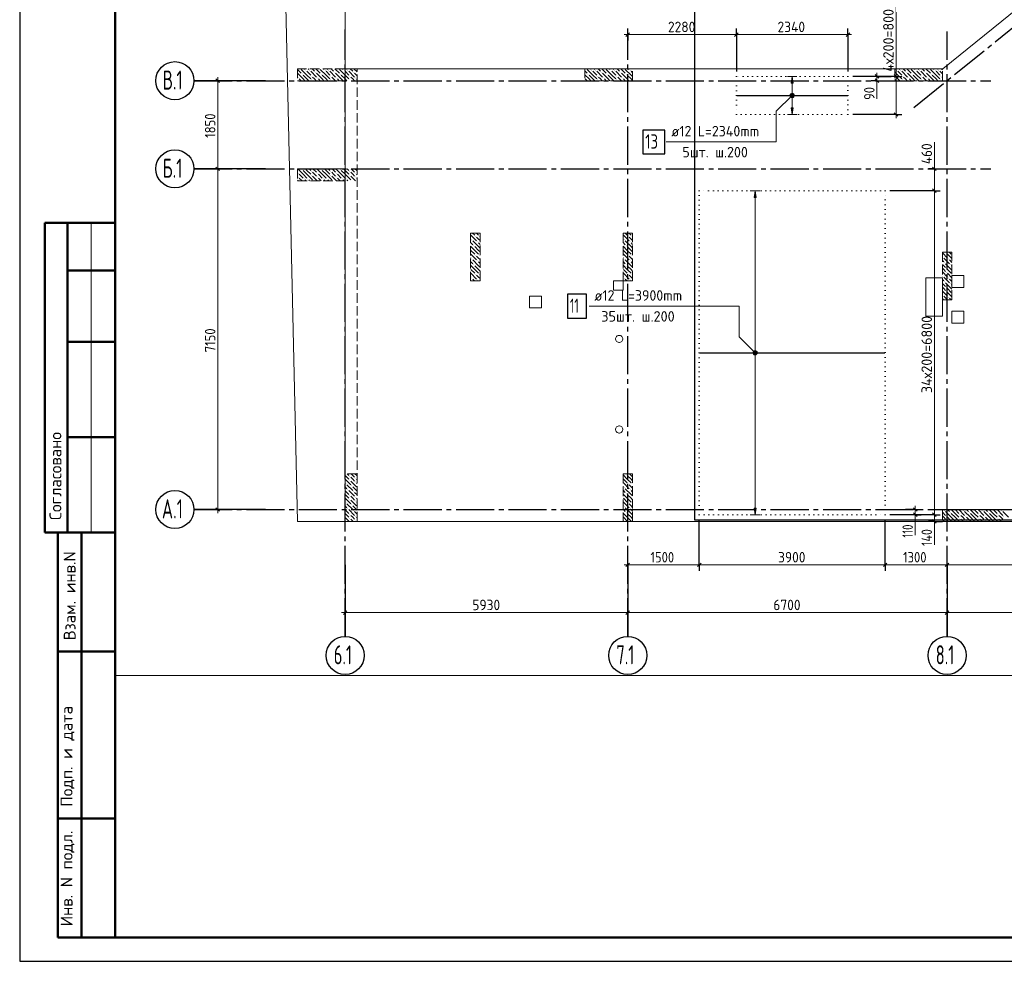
# Model space of a CAD drawing. Header units: millimetres. Extents: x 0 to 42000, y 0 to 29700.
# Tile 1 of 7: x 0 to 20659, y 0 to 19762. Entities that reach past the tile are written whole.
import ezdxf

# ---------------------------------------------------------------- set-up
doc = ezdxf.new("R2010")
doc.units = ezdxf.units.MM
for name, pattern in [('______2', [270, 200, -70]), ('______5', [1100, 800, -100, 100, -100]), ('______9', [100, 0, -100])]:
    doc.linetypes.add(name, pattern=pattern)
for name, color, linetype, lineweight in [('Standard', 7, 'Continuous', 25), ('ДОП Низ по Х', 7, 'Continuous', 18), ('ЖБ Перекрытие верхний уровень', 7, 'Continuous', 18), ('Позиционная метка номер позиции', 7, 'Continuous', 13), ('Примечания', 7, 'Continuous', 13), ('Размерная линия_ общее', 7, 'Continuous', 13)]:
    doc.layers.add(name, color=color, linetype=linetype, lineweight=lineweight)
for name, color, linetype, lineweight, true_color in [('ЖБ Балка Нижележащая', 7, '______2', 18, 0x656565), ('ЖБ Пилон', 7, '______2', 13, 0xa0a0a0), ('Оси', 7, '______5', 13, 0x656565)]:
    doc.layers.add(name, color=color, linetype=linetype, lineweight=lineweight, true_color=true_color)
doc.styles.add('ISOCPEUR', font='txt')

msp = doc.modelspace()

# ---------------------------------------------------------------- hatches: boundary and pattern name
at = {"layer": 'ДОП Низ по Х', "linetype": 'Continuous', "lineweight": 13, "transparency": 33554687}
for points in [[(16229, 18432), (16209, 18572), (16189, 18432)], [(15450, 16032), (15430, 16172), (15410, 16032)]]:
    msp.add_hatch(color=7, dxfattribs=at).paths.add_polyline_path(points)
for points in [[(16229, 17912), (16209, 17772), (16189, 17912)], [(15450, 9512), (15430, 9372), (15410, 9512)]]:
    msp.add_hatch(color=7, dxfattribs=at).paths.add_polyline_path(points, flags=16)
at = {"layer": 'ЖБ Пилон', "linetype": 'Continuous', "lineweight": 18, "transparency": 33554687}
for points in [[(5920, 18619), (5927, 18626), (5933, 18619), (5927, 18613)], [(6000, 18699), (6007, 18706), (6013, 18699), (6007, 18693)], [(6080, 18699), (6087, 18706), (6093, 18699), (6087, 18693)], [(6200, 18659), (6207, 18666), (6213, 18659), (6207, 18653)], [(6320, 18619), (6327, 18626), (6333, 18619), (6327, 18613)], [(6400, 18699), (6407, 18706), (6413, 18699), (6407, 18693)], [(6480, 18699), (6487, 18706), (6493, 18699), (6487, 18693)], [(6600, 18659), (6607, 18666), (6613, 18659), (6607, 18653)], [(6720, 18619), (6727, 18626), (6733, 18619), (6727, 18613)], [(6800, 18699), (6807, 18706), (6813, 18699), (6807, 18693)], [(6880, 18699), (6887, 18706), (6893, 18699), (6887, 18693)], [(7000, 18659), (7007, 18666), (7013, 18659), (7007, 18653)], [(11920, 18619), (11927, 18626), (11933, 18619), (11927, 18613)], [(12000, 18699), (12007, 18706), (12013, 18699), (12007, 18693)], [(12080, 18699), (12087, 18706), (12093, 18699), (12087, 18693)], [(12200, 18659), (12207, 18666), (12213, 18659), (12207, 18653)], [(12320, 18619), (12327, 18626), (12333, 18619), (12327, 18613)], [(12400, 18699), (12407, 18706), (12413, 18699), (12407, 18693)], [(12480, 18699), (12487, 18706), (12493, 18699), (12487, 18693)], [(12600, 18659), (12607, 18666), (12613, 18659), (12607, 18653)], [(12720, 18619), (12727, 18626), (12733, 18619), (12727, 18613)], [(12800, 18699), (12807, 18706), (12813, 18699), (12807, 18693)], [(18400, 18699), (18407, 18706), (18413, 18699), (18407, 18693)], [(18480, 18699), (18487, 18706), (18493, 18699), (18487, 18693)], [(18600, 18659), (18607, 18666), (18613, 18659), (18607, 18653)], [(18720, 18619), (18727, 18626), (18733, 18619), (18727, 18613)], [(18800, 18699), (18807, 18706), (18813, 18699), (18807, 18693)], [(18880, 18699), (18887, 18706), (18893, 18699), (18887, 18693)], [(19000, 18659), (19007, 18666), (19013, 18659), (19007, 18653)], [(19120, 18619), (19127, 18626), (19133, 18619), (19127, 18613)], [(19200, 18699), (19207, 18706), (19213, 18699), (19207, 18693)], [(19280, 18699), (19287, 18706), (19293, 18699), (19287, 18693)], [(5840, 18539), (5847, 18546), (5853, 18539), (5847, 18533)], [(6120, 18579), (6127, 18586), (6133, 18579), (6127, 18573)], [(6120, 18499), (6127, 18506), (6133, 18499), (6127, 18493)], [(6240, 18539), (6247, 18546), (6253, 18539), (6247, 18533)], [(6520, 18579), (6527, 18586), (6533, 18579), (6527, 18573)], [(6520, 18499), (6527, 18506), (6533, 18499), (6527, 18493)], [(6640, 18539), (6647, 18546), (6653, 18539), (6647, 18533)], [(6920, 18579), (6927, 18586), (6933, 18579), (6927, 18573)], [(6920, 18499), (6927, 18506), (6933, 18499), (6927, 18493)], [(7040, 18539), (7047, 18546), (7053, 18539), (7047, 18533)], [(12120, 18579), (12127, 18586), (12133, 18579), (12127, 18573)], [(12120, 18499), (12127, 18506), (12133, 18499), (12127, 18493)], [(12240, 18539), (12247, 18546), (12253, 18539), (12247, 18533)], [(12520, 18579), (12527, 18586), (12533, 18579), (12527, 18573)], [(12520, 18499), (12527, 18506), (12533, 18499), (12527, 18493)], [(12640, 18539), (12647, 18546), (12653, 18539), (12647, 18533)], [(18520, 18579), (18527, 18586), (18533, 18579), (18527, 18573)], [(18520, 18499), (18527, 18506), (18533, 18499), (18527, 18493)], [(18640, 18539), (18647, 18546), (18653, 18539), (18647, 18533)], [(18920, 18579), (18927, 18586), (18933, 18579), (18927, 18573)], [(18920, 18499), (18927, 18506), (18933, 18499), (18927, 18493)], [(19040, 18539), (19047, 18546), (19053, 18539), (19047, 18533)], [(19320, 18579), (19327, 18586), (19333, 18579), (19327, 18573)], [(19320, 18499), (19327, 18506), (19333, 18499), (19327, 18493)], [(5840, 16539), (5847, 16546), (5853, 16539), (5847, 16533)], [(5920, 16619), (5927, 16626), (5933, 16619), (5927, 16613)], [(6120, 16579), (6127, 16586), (6133, 16579), (6127, 16573)], [(6240, 16539), (6247, 16546), (6253, 16539), (6247, 16533)], [(6320, 16619), (6327, 16626), (6333, 16619), (6327, 16613)], [(6520, 16579), (6527, 16586), (6533, 16579), (6527, 16573)], [(6640, 16539), (6647, 16546), (6653, 16539), (6647, 16533)], [(6720, 16619), (6727, 16626), (6733, 16619), (6727, 16613)], [(6920, 16579), (6927, 16586), (6933, 16579), (6927, 16573)], [(7040, 16539), (7047, 16546), (7053, 16539), (7047, 16533)], [(5840, 16459), (5847, 16466), (5853, 16459), (5847, 16453)], [(5960, 16419), (5967, 16426), (5973, 16419), (5967, 16413)], [(6040, 16419), (6047, 16426), (6053, 16419), (6047, 16413)], [(6120, 16499), (6127, 16506), (6133, 16499), (6127, 16493)], [(6163, 16382), (6167, 16386), (6171, 16382)], [(6240, 16459), (6247, 16466), (6253, 16459), (6247, 16453)], [(6360, 16419), (6367, 16426), (6373, 16419), (6367, 16413)], [(6440, 16419), (6447, 16426), (6453, 16419), (6447, 16413)], [(6520, 16499), (6527, 16506), (6533, 16499), (6527, 16493)], [(6563, 16382), (6567, 16386), (6571, 16382)], [(6640, 16459), (6647, 16466), (6653, 16459), (6647, 16453)], [(6760, 16419), (6767, 16426), (6773, 16419), (6767, 16413)], [(6840, 16419), (6847, 16426), (6853, 16419), (6847, 16413)], [(6920, 16499), (6927, 16506), (6933, 16499), (6927, 16493)], [(6963, 16382), (6967, 16386), (6971, 16382)], [(7040, 16459), (7047, 16466), (7053, 16459), (7047, 16453)], [(9480, 15139), (9487, 15146), (9493, 15139), (9487, 15133)], [(9560, 15219), (9567, 15226), (9573, 15219), (9567, 15213)], [(9600, 15099), (9607, 15106), (9613, 15099), (9607, 15093)], [(9640, 15219), (9647, 15226), (9653, 15219), (9647, 15213)], [(12680, 15139), (12687, 15146), (12693, 15139), (12687, 15133)], [(12760, 15219), (12767, 15226), (12773, 15219), (12767, 15213)], [(12800, 15099), (12807, 15106), (12813, 15099), (12807, 15093)], [(12840, 15219), (12847, 15226), (12853, 15219), (12847, 15213)], [(9520, 15019), (9527, 15026), (9533, 15019), (9527, 15013)], [(12720, 15019), (12727, 15026), (12733, 15019), (12727, 15013)], [(9480, 14739), (9487, 14746), (9493, 14739), (9487, 14733)], [(9560, 14819), (9567, 14826), (9573, 14819), (9567, 14813)], [(9600, 14699), (9607, 14706), (9613, 14699), (9607, 14693)], [(9640, 14819), (9647, 14826), (9653, 14819), (9647, 14813)], [(12680, 14739), (12687, 14746), (12693, 14739), (12687, 14733)], [(12760, 14819), (12767, 14826), (12773, 14819), (12767, 14813)], [(12800, 14699), (12807, 14706), (12813, 14699), (12807, 14693)], [(12840, 14819), (12847, 14826), (12853, 14819), (12847, 14813)], [(19360, 14779), (19367, 14786), (19373, 14779), (19367, 14773)], [(19440, 14859), (19447, 14866), (19453, 14859), (19447, 14853)], [(19480, 14739), (19487, 14746), (19493, 14739), (19487, 14733)], [(9520, 14619), (9527, 14626), (9533, 14619), (9527, 14613)], [(12720, 14619), (12727, 14626), (12733, 14619), (12727, 14613)], [(19400, 14659), (19407, 14666), (19413, 14659), (19407, 14653)], [(19440, 14539), (19447, 14546), (19453, 14539), (19447, 14533)], [(19440, 14459), (19447, 14466), (19453, 14459), (19447, 14453)], [(19520, 14619), (19527, 14626), (19533, 14619), (19527, 14613)], [(9480, 14339), (9487, 14346), (9493, 14339), (9487, 14333)], [(9560, 14419), (9567, 14426), (9573, 14419), (9567, 14413)], [(9600, 14299), (9607, 14306), (9613, 14299), (9607, 14293)], [(9640, 14419), (9647, 14426), (9653, 14419), (9647, 14413)], [(12680, 14339), (12687, 14346), (12693, 14339), (12687, 14333)], [(12760, 14419), (12767, 14426), (12773, 14419), (12767, 14413)], [(12800, 14299), (12807, 14306), (12813, 14299), (12807, 14293)], [(12840, 14419), (12847, 14426), (12853, 14419), (12847, 14413)], [(19360, 14379), (19367, 14386), (19373, 14379), (19367, 14373)], [(19400, 14259), (19407, 14266), (19413, 14259), (19407, 14253)], [(19480, 14339), (19487, 14346), (19493, 14339), (19487, 14333)], [(19440, 14139), (19447, 14146), (19453, 14139), (19447, 14133)], [(19440, 14059), (19447, 14066), (19453, 14059), (19447, 14053)], [(19520, 14219), (19527, 14226), (19533, 14219), (19527, 14213)], [(19360, 13979), (19367, 13986), (19373, 13979), (19367, 13973)], [(19480, 13939), (19487, 13946), (19493, 13939), (19487, 13933)], [(6920, 10179), (6927, 10186), (6933, 10179), (6927, 10173)], [(7040, 10139), (7047, 10146), (7053, 10139), (7047, 10133)], [(12720, 10219), (12727, 10226), (12733, 10219), (12727, 10213)], [(6840, 10019), (6847, 10026), (6853, 10019), (6847, 10013)], [(6920, 10099), (6927, 10106), (6933, 10099), (6927, 10093)], [(6960, 9979), (6967, 9986), (6973, 9979), (6967, 9973)], [(7040, 10059), (7047, 10066), (7053, 10059), (7047, 10053)], [(12680, 9939), (12687, 9946), (12693, 9939), (12687, 9933)], [(12760, 10019), (12767, 10026), (12773, 10019), (12767, 10013)], [(12840, 10019), (12847, 10026), (12853, 10019), (12847, 10013)], [(6880, 9899), (6887, 9906), (6893, 9899), (6887, 9893)], [(6920, 9779), (6927, 9786), (6933, 9779), (6927, 9773)], [(7000, 9859), (7007, 9866), (7013, 9859), (7007, 9853)], [(7040, 9739), (7047, 9746), (7053, 9739), (7047, 9733)], [(12720, 9819), (12727, 9826), (12733, 9819), (12727, 9813)], [(12800, 9899), (12807, 9906), (12813, 9899), (12807, 9893)], [(6840, 9619), (6847, 9626), (6853, 9619), (6847, 9613)], [(6880, 9499), (6887, 9506), (6893, 9499), (6887, 9493)], [(6920, 9699), (6927, 9706), (6933, 9699), (6927, 9693)], [(6960, 9579), (6967, 9586), (6973, 9579), (6967, 9573)], [(7040, 9659), (7047, 9666), (7053, 9659), (7047, 9653)], [(12680, 9539), (12687, 9546), (12693, 9539), (12687, 9533)], [(12760, 9619), (12767, 9626), (12773, 9619), (12767, 9613)], [(12800, 9499), (12807, 9506), (12813, 9499), (12807, 9493)], [(12840, 9619), (12847, 9626), (12853, 9619), (12847, 9613)], [(6920, 9379), (6927, 9386), (6933, 9379), (6927, 9373)], [(6920, 9299), (6927, 9306), (6933, 9299), (6927, 9293)], [(7000, 9459), (7007, 9466), (7013, 9459), (7007, 9453)], [(7040, 9339), (7047, 9346), (7053, 9339), (7047, 9333)], [(12720, 9419), (12727, 9426), (12733, 9419), (12727, 9413)], [(19400, 9459), (19407, 9466), (19413, 9459), (19407, 9453)], [(19440, 9339), (19447, 9346), (19453, 9339), (19447, 9333)], [(19520, 9419), (19527, 9426), (19533, 9419), (19527, 9413)], [(19720, 9379), (19727, 9386), (19733, 9379), (19727, 9373)], [(19720, 9299), (19727, 9306), (19733, 9299), (19727, 9293)], [(19800, 9459), (19807, 9466), (19813, 9459), (19807, 9453)], [(19840, 9339), (19847, 9346), (19853, 9339), (19847, 9333)], [(19920, 9419), (19927, 9426), (19933, 9419), (19927, 9413)], [(20120, 9379), (20127, 9386), (20133, 9379), (20127, 9373)], [(20120, 9299), (20127, 9306), (20133, 9299), (20127, 9293)], [(20200, 9459), (20207, 9466), (20213, 9459), (20207, 9453)], [(20240, 9339), (20247, 9346), (20253, 9339), (20247, 9333)], [(20320, 9419), (20327, 9426), (20333, 9419), (20327, 9413)], [(20520, 9379), (20527, 9386), (20533, 9379), (20527, 9373)], [(20520, 9299), (20527, 9306), (20533, 9299), (20527, 9293)], [(20600, 9459), (20607, 9466), (20613, 9459), (20607, 9453)], [(20640, 9339), (20647, 9346), (20653, 9339), (20647, 9333)], [(7040, 9259), (7047, 9266), (7053, 9259), (7047, 9253)], [(19440, 9259), (19447, 9266), (19453, 9259), (19447, 9253)], [(19840, 9259), (19847, 9266), (19853, 9259), (19847, 9253)], [(20240, 9259), (20247, 9266), (20253, 9259), (20247, 9253)], [(20640, 9259), (20647, 9266), (20653, 9259), (20647, 9253)]]:
    msp.add_hatch(color=7, dxfattribs=at).paths.add_polyline_path(points, flags=16)
at = {"layer": 'Позиционная метка номер позиции', "linetype": 'Continuous', "lineweight": 13, "transparency": 33554687}
for points in [[(16241, 18140), (16177, 18204), (16165, 18183)], [(16241, 18140), (16165, 18183), (16220, 18129)], [(16220, 18129), (16165, 18183), (16165, 18161)], [(16252, 18161), (16197, 18215), (16177, 18204)], [(16252, 18161), (16177, 18204), (16241, 18140)], [(16252, 18183), (16220, 18215), (16197, 18215)], [(16252, 18183), (16197, 18215), (16252, 18161)], [(16220, 18215), (16252, 18183), (16241, 18204)], [(16220, 18129), (16165, 18161), (16197, 18129)], [(16197, 18129), (16165, 18161), (16177, 18140)], [(15399, 12740), (15442, 12815), (15387, 12761)], [(15387, 12761), (15442, 12815), (15419, 12815)], [(15387, 12761), (15419, 12815), (15387, 12783)], [(15387, 12783), (15419, 12815), (15399, 12804)], [(15399, 12740), (15462, 12804), (15442, 12815)], [(15419, 12729), (15462, 12804), (15399, 12740)], [(15419, 12729), (15474, 12783), (15462, 12804)], [(15442, 12729), (15474, 12783), (15419, 12729)], [(15442, 12729), (15474, 12761), (15474, 12783)], [(15474, 12761), (15442, 12729), (15462, 12740)]]:
    msp.add_hatch(color=7, dxfattribs=at).paths.add_polyline_path(points)

# ---------------------------------------------------------------- linework, layer by layer
at = {"layer": 'Standard', "color": 7, "linetype": 'Continuous', "lineweight": 25, "transparency": 33554687}
msp.add_line((2000, 29200), (2000, 1058), dxfattribs=at)
at = {"layer": 'Standard', "color": 7, "linetype": 'Continuous', "lineweight": 50, "transparency": 33554687}
for p, q in [((6, 15500), (0, 15500)), ((2000, 15500), (527, 15500)), ((527, 15500), (527, 9000)), ((527, 15500), (527, 9000)), ((1000, 15500), (1000, 9000)), ((2000, 14500), (1000, 14500)), ((2000, 13000), (1000, 13000)), ((2000, 11000), (1000, 11000)), ((0, 9000), (6, 9000)), ((527, 9000), (2000, 9000)), ((800, 500), (800, 9000)), ((800, 500), (800, 9000)), ((1300, 500), (1300, 9000)), ((800, 6500), (2000, 6500)), ((800, 3000), (2000, 3000)), ((2000, 500), (800, 500))]:
    msp.add_line(p, q, dxfattribs=at)
at = {"layer": 'Standard', "color": 7, "linetype": 'Continuous', "lineweight": 13, "transparency": 33554687}
msp.add_line((1500, 15500), (1500, 9000), dxfattribs=at)
at = {"layer": 'Standard', "color": 7, "linetype": 'Continuous', "lineweight": 25, "transparency": 33554687}
msp.add_lwpolyline([(0, 0), (42000, 0), (42000, 29700), (0, 29700), (0, 0)], close=True, dxfattribs=at)
at = {"layer": 'Standard', "color": 7, "linetype": 'Continuous', "lineweight": 50, "transparency": 33554687}
msp.add_lwpolyline([(2000, 29200), (41500, 29200), (41500, 500), (2000, 500), (2000, 29200)], close=True, dxfattribs=at)
at = {"layer": 'Standard', "color": 7, "linetype": 'Continuous', "lineweight": 13, "transparency": 33554687}
for points in [[(41500, 29200), (2000, 29200), (2000, 6000), (41500, 6000), (41500, 29200)], [(5829, 9232), (37172, 9232), (37172, 27138), (5512, 23138), (5829, 9232)], [(6829, 9232), (37172, 9232), (37172, 25860), (6829, 25860), (6829, 9232)]]:
    msp.add_lwpolyline(points, dxfattribs=at)
at = {"layer": 'Standard', "color": 254, "linetype": 'Continuous', "lineweight": 25, "true_color": 0xc4c4ff, "transparency": 33554687}
msp.add_lwpolyline([(14159, 9266), (35979, 9266), (35979, 24679), (14159, 24679), (14159, 9266)], dxfattribs=at)
at = {"layer": 'ДОП Низ по Х', "color": 251, "linetype": 'Continuous', "lineweight": 13, "true_color": 0x494949, "transparency": 33554687}
for p, q in [((16209, 18572), (16109, 18572)), ((16209, 18572), (16189, 18432)), ((16189, 18432), (16229, 18432)), ((16229, 18432), (16209, 18572)), ((16209, 18572), (16309, 18572)), ((16209, 18572), (16209, 18572)), ((16209, 17912), (16209, 18432)), ((16209, 17772), (16109, 17772)), ((16209, 17772), (16189, 17912)), ((16189, 17912), (16229, 17912)), ((16229, 17912), (16209, 17772)), ((16209, 17772), (16309, 17772)), ((16209, 17772), (16209, 17772)), ((15430, 16172), (15330, 16172)), ((15430, 16172), (15410, 16032)), ((15450, 16032), (15430, 16172)), ((15430, 16172), (15530, 16172)), ((15430, 16172), (15430, 16172)), ((15410, 16032), (15450, 16032)), ((15430, 9512), (15430, 16032)), ((15430, 9372), (15410, 9512)), ((15410, 9512), (15450, 9512)), ((15450, 9512), (15430, 9372)), ((15430, 9372), (15330, 9372)), ((15430, 9372), (15530, 9372)), ((15430, 9372), (15430, 9372))]:
    msp.add_line(p, q, dxfattribs=at)
at = {"layer": 'ДОП Низ по Х', "color": 7, "linetype": 'Continuous', "lineweight": 25, "transparency": 33554687}
for p, q in [((15045, 18172), (17373, 18172)), ((14265, 12772), (18153, 12772))]:
    msp.add_line(p, q, dxfattribs=at)
for points in [[(13073, 16946), (13533, 16946), (13533, 17446), (13073, 17446), (13073, 16946)], [(11495, 13498), (11895, 13498), (11895, 13998), (11495, 13998), (11495, 13498)]]:
    msp.add_lwpolyline(points, dxfattribs=at)
at = {"layer": 'ЖБ Балка Нижележащая', "color": 251, "linetype": '______2', "lineweight": 18, "true_color": 0x656565, "transparency": 33554687}
for p, q in [((6829, 18732), (6829, 9232)), ((7079, 18732), (6829, 18732)), ((7079, 9232), (7079, 18732)), ((6829, 9232), (7079, 9232))]:
    msp.add_line(p, q, dxfattribs=at)
at = {"layer": 'ЖБ Перекрытие верхний уровень', "color": 7, "linetype": 'Continuous', "lineweight": 18, "transparency": 33554687}
for p, q in [((28173, 25860), (19370, 18732)), ((6829, 18732), (6829, 9232)), ((19370, 18732), (6829, 18732)), ((12659, 14282), (12459, 14282)), ((12459, 14282), (12459, 14082)), ((12659, 14082), (12659, 14282)), ((19359, 14342), (19009, 14342)), ((19009, 14342), (19009, 13542)), ((19359, 13542), (19359, 14342)), ((19809, 14392), (19559, 14392)), ((19559, 14392), (19559, 14142)), ((19809, 14142), (19809, 14392)), ((12459, 14082), (12659, 14082)), ((19559, 14142), (19809, 14142)), ((10949, 13962), (10699, 13962)), ((10699, 13962), (10699, 13712)), ((10949, 13712), (10949, 13962)), ((10699, 13712), (10949, 13712)), ((19809, 13642), (19559, 13642)), ((19559, 13642), (19559, 13392)), ((19809, 13392), (19809, 13642)), ((19009, 13542), (19359, 13542)), ((19559, 13392), (19809, 13392)), ((12508, 13087), (12504, 13070)), ((12504, 13070), (12504, 13054)), ((12504, 13054), (12508, 13037)), ((12515, 13102), (12508, 13087)), ((12508, 13037), (12515, 13022)), ((12525, 13115), (12515, 13102)), ((12515, 13022), (12525, 13009)), ((12539, 13126), (12525, 13115)), ((12554, 13133), (12539, 13126)), ((12570, 13137), (12554, 13133)), ((12587, 13137), (12570, 13137)), ((12604, 13133), (12587, 13137)), ((12619, 13126), (12604, 13133)), ((12632, 13115), (12619, 13126)), ((12643, 13102), (12632, 13115)), ((12632, 13009), (12643, 13022)), ((12650, 13087), (12643, 13102)), ((12643, 13022), (12650, 13037)), ((12654, 13070), (12650, 13087)), ((12650, 13037), (12654, 13054)), ((12654, 13054), (12654, 13070)), ((12525, 13009), (12539, 12998)), ((12539, 12998), (12554, 12991)), ((12554, 12991), (12570, 12987)), ((12570, 12987), (12587, 12987)), ((12587, 12987), (12604, 12991)), ((12604, 12991), (12619, 12998)), ((12619, 12998), (12632, 13009)), ((12508, 11187), (12504, 11170)), ((12504, 11170), (12504, 11154)), ((12515, 11202), (12508, 11187)), ((12525, 11215), (12515, 11202)), ((12539, 11226), (12525, 11215)), ((12554, 11233), (12539, 11226)), ((12570, 11237), (12554, 11233)), ((12587, 11237), (12570, 11237)), ((12604, 11233), (12587, 11237)), ((12619, 11226), (12604, 11233)), ((12632, 11215), (12619, 11226)), ((12643, 11202), (12632, 11215)), ((12650, 11187), (12643, 11202)), ((12654, 11170), (12650, 11187)), ((12654, 11154), (12654, 11170)), ((12504, 11154), (12508, 11137)), ((12508, 11137), (12515, 11122)), ((12515, 11122), (12525, 11109)), ((12525, 11109), (12539, 11098)), ((12539, 11098), (12554, 11091)), ((12554, 11091), (12570, 11087)), ((12570, 11087), (12587, 11087)), ((12587, 11087), (12604, 11091)), ((12604, 11091), (12619, 11098)), ((12619, 11098), (12632, 11109)), ((12632, 11109), (12643, 11122)), ((12643, 11122), (12650, 11137)), ((12650, 11137), (12654, 11154)), ((6829, 9232), (30362, 9232))]:
    msp.add_line(p, q, dxfattribs=at)
at = {"layer": 'ЖБ Пилон', "color": 253, "linetype": '______2', "lineweight": 13, "true_color": 0xa0a0a0, "transparency": 33554687}
for p, q in [((5829, 18732), (5829, 18482)), ((6829, 18732), (5829, 18732)), ((11859, 18732), (11859, 18482)), ((12859, 18732), (11859, 18732)), ((12859, 18482), (12859, 18732)), ((18359, 18732), (18359, 18482)), ((19359, 18732), (18359, 18732)), ((19359, 18482), (19359, 18732)), ((5829, 18482), (6829, 18482)), ((11859, 18482), (12859, 18482)), ((18359, 18482), (19359, 18482)), ((5829, 16632), (5829, 16382)), ((6829, 16632), (5829, 16632)), ((6829, 16632), (6829, 16382)), ((5829, 16382), (6829, 16382)), ((9659, 15282), (9459, 15282)), ((9459, 15282), (9459, 14282)), ((9659, 14282), (9659, 15282)), ((12859, 15282), (12659, 15282)), ((12659, 15282), (12659, 14282)), ((12859, 14282), (12859, 15282)), ((19559, 14882), (19359, 14882)), ((19359, 14882), (19359, 13882)), ((19559, 13882), (19559, 14882)), ((9459, 14282), (9659, 14282)), ((12659, 14282), (12859, 14282)), ((19359, 13882), (19559, 13882)), ((7079, 10232), (6829, 10232)), ((6829, 10232), (6829, 9232)), ((7079, 9232), (7079, 10232)), ((12859, 10232), (12659, 10232)), ((12659, 10232), (12659, 9232)), ((12859, 9232), (12859, 10232)), ((19359, 9482), (19359, 9232)), ((21609, 9482), (19359, 9482))]:
    msp.add_line(p, q, dxfattribs=at)
at = {"layer": 'ЖБ Пилон', "color": 9, "linetype": 'Continuous', "lineweight": 18, "true_color": 0xc7c7c7, "transparency": 33554687}
for p, q in [((5829, 18717), (5907, 18639)), ((5947, 18519), (5829, 18637)), ((6027, 18599), (5907, 18719)), ((5947, 18599), (6027, 18519)), ((5974, 18732), (5987, 18719)), ((6027, 18679), (6107, 18599)), ((6027, 18599), (6107, 18519)), ((6067, 18719), (6054, 18732)), ((6107, 18679), (6227, 18559)), ((6134, 18732), (6187, 18679)), ((6214, 18732), (6307, 18639)), ((6347, 18519), (6227, 18639)), ((6427, 18599), (6307, 18719)), ((6347, 18599), (6427, 18519)), ((6374, 18732), (6387, 18719)), ((6427, 18679), (6507, 18599)), ((6427, 18599), (6507, 18519)), ((6467, 18719), (6454, 18732)), ((6507, 18679), (6627, 18559)), ((6534, 18732), (6587, 18679)), ((6614, 18732), (6707, 18639)), ((6747, 18519), (6627, 18639)), ((6827, 18599), (6707, 18719)), ((6747, 18599), (6827, 18519)), ((6774, 18732), (6787, 18719)), ((6827, 18679), (6907, 18599)), ((6827, 18599), (6907, 18519)), ((6867, 18719), (6854, 18732)), ((6907, 18679), (7027, 18559)), ((6934, 18732), (6987, 18679)), ((7014, 18732), (7079, 18667)), ((7079, 18587), (7027, 18639)), ((11859, 18687), (11907, 18639)), ((11947, 18519), (11859, 18607)), ((12027, 18599), (11907, 18719)), ((11947, 18599), (12027, 18519)), ((11974, 18732), (11987, 18719)), ((12027, 18679), (12107, 18599)), ((12027, 18599), (12107, 18519)), ((12067, 18719), (12054, 18732)), ((12107, 18679), (12227, 18559)), ((12134, 18732), (12187, 18679)), ((12214, 18732), (12307, 18639)), ((12347, 18519), (12227, 18639)), ((12427, 18599), (12307, 18719)), ((12347, 18599), (12427, 18519)), ((12374, 18732), (12387, 18719)), ((12427, 18679), (12507, 18599)), ((12427, 18599), (12507, 18519)), ((12467, 18719), (12454, 18732)), ((12507, 18679), (12627, 18559)), ((12534, 18732), (12587, 18679)), ((12614, 18732), (12707, 18639)), ((12747, 18519), (12627, 18639)), ((12827, 18599), (12707, 18719)), ((12747, 18599), (12827, 18519)), ((12774, 18732), (12787, 18719)), ((12827, 18679), (12859, 18647)), ((12827, 18599), (12859, 18567)), ((12859, 18727), (12854, 18732)), ((18427, 18599), (18359, 18667)), ((18374, 18732), (18387, 18719)), ((18427, 18679), (18507, 18599)), ((18427, 18599), (18507, 18519)), ((18467, 18719), (18454, 18732)), ((18507, 18679), (18627, 18559)), ((18534, 18732), (18587, 18679)), ((18614, 18732), (18707, 18639)), ((18747, 18519), (18627, 18639)), ((18827, 18599), (18707, 18719)), ((18747, 18599), (18827, 18519)), ((18774, 18732), (18787, 18719)), ((18827, 18679), (18907, 18599)), ((18827, 18599), (18907, 18519)), ((18867, 18719), (18854, 18732)), ((18907, 18679), (19027, 18559)), ((18934, 18732), (18987, 18679)), ((19014, 18732), (19107, 18639)), ((19147, 18519), (19027, 18639)), ((19227, 18599), (19107, 18719)), ((19147, 18599), (19227, 18519)), ((19174, 18732), (19187, 18719)), ((19227, 18679), (19307, 18599)), ((19227, 18599), (19307, 18519)), ((19267, 18719), (19254, 18732)), ((19307, 18679), (19359, 18627)), ((19334, 18732), (19359, 18707)), ((5867, 18519), (5904, 18482)), ((5947, 18519), (5984, 18482)), ((6027, 18519), (6064, 18482)), ((6187, 18519), (6147, 18559)), ((6224, 18482), (6187, 18519)), ((6267, 18519), (6304, 18482)), ((6347, 18519), (6384, 18482)), ((6427, 18519), (6464, 18482)), ((6587, 18519), (6547, 18559)), ((6624, 18482), (6587, 18519)), ((6667, 18519), (6704, 18482)), ((6747, 18519), (6784, 18482)), ((6827, 18519), (6864, 18482)), ((6987, 18519), (6947, 18559)), ((7024, 18482), (6987, 18519)), ((7067, 18519), (7079, 18507)), ((11867, 18519), (11904, 18482)), ((11947, 18519), (11984, 18482)), ((12027, 18519), (12064, 18482)), ((12187, 18519), (12147, 18559)), ((12224, 18482), (12187, 18519)), ((12267, 18519), (12304, 18482)), ((12347, 18519), (12384, 18482)), ((12427, 18519), (12464, 18482)), ((12587, 18519), (12547, 18559)), ((12624, 18482), (12587, 18519)), ((12667, 18519), (12704, 18482)), ((12747, 18519), (12784, 18482)), ((12827, 18519), (12859, 18487)), ((18359, 18587), (18427, 18519)), ((18359, 18507), (18384, 18482)), ((18427, 18519), (18464, 18482)), ((18587, 18519), (18547, 18559)), ((18624, 18482), (18587, 18519)), ((18667, 18519), (18704, 18482)), ((18747, 18519), (18784, 18482)), ((18827, 18519), (18864, 18482)), ((18987, 18519), (18947, 18559)), ((19024, 18482), (18987, 18519)), ((19067, 18519), (19104, 18482)), ((19147, 18519), (19184, 18482)), ((19227, 18519), (19264, 18482)), ((19359, 18547), (19347, 18559)), ((5947, 16519), (5834, 16632)), ((5947, 16599), (6027, 16519)), ((6027, 16599), (5994, 16632)), ((6027, 16599), (6107, 16519)), ((6074, 16632), (6107, 16599)), ((6187, 16519), (6147, 16559)), ((6154, 16632), (6227, 16559)), ((6347, 16519), (6234, 16632)), ((6347, 16599), (6427, 16519)), ((6427, 16599), (6394, 16632)), ((6427, 16599), (6507, 16519)), ((6474, 16632), (6507, 16599)), ((6587, 16519), (6547, 16559)), ((6554, 16632), (6627, 16559)), ((6747, 16519), (6634, 16632)), ((6747, 16599), (6827, 16519)), ((6827, 16599), (6794, 16632)), ((6827, 16599), (6907, 16519)), ((6874, 16632), (6907, 16599)), ((6987, 16519), (6947, 16559)), ((6954, 16632), (7027, 16559)), ((7079, 16587), (7034, 16632)), ((5829, 16397), (5844, 16382)), ((5867, 16519), (5947, 16439)), ((5867, 16439), (5924, 16382)), ((5947, 16519), (6027, 16439)), ((6004, 16382), (5987, 16399)), ((6027, 16519), (6147, 16399)), ((6067, 16399), (6084, 16382)), ((6147, 16479), (6244, 16382)), ((6227, 16479), (6187, 16519)), ((6267, 16519), (6347, 16439)), ((6267, 16439), (6324, 16382)), ((6347, 16519), (6427, 16439)), ((6404, 16382), (6387, 16399)), ((6427, 16519), (6547, 16399)), ((6467, 16399), (6484, 16382)), ((6547, 16479), (6644, 16382)), ((6627, 16479), (6587, 16519)), ((6667, 16519), (6747, 16439)), ((6667, 16439), (6724, 16382)), ((6747, 16519), (6827, 16439)), ((6804, 16382), (6787, 16399)), ((6827, 16519), (6947, 16399)), ((6867, 16399), (6884, 16382)), ((6947, 16479), (7044, 16382)), ((7027, 16479), (6987, 16519)), ((7067, 16519), (7079, 16507)), ((7067, 16439), (7079, 16427)), ((9459, 15167), (9467, 15159)), ((9459, 15087), (9507, 15039)), ((9467, 15239), (9587, 15119)), ((9504, 15282), (9547, 15239)), ((9627, 14999), (9507, 15119)), ((9584, 15282), (9627, 15239)), ((9627, 15159), (9587, 15199)), ((9659, 15127), (9627, 15159)), ((12659, 15167), (12667, 15159)), ((12659, 15087), (12707, 15039)), ((12667, 15239), (12787, 15119)), ((12704, 15282), (12747, 15239)), ((12827, 14999), (12707, 15119)), ((12784, 15282), (12827, 15239)), ((12827, 15159), (12787, 15199)), ((12859, 15127), (12827, 15159)), ((9547, 14919), (9459, 15007)), ((9467, 14919), (9547, 14839)), ((9547, 14999), (9627, 14919)), ((9547, 14919), (9627, 14839)), ((9627, 15079), (9659, 15047)), ((9627, 14999), (9659, 14967)), ((9627, 14919), (9659, 14887)), ((12747, 14919), (12659, 15007)), ((12667, 14919), (12747, 14839)), ((12747, 14999), (12827, 14919)), ((12747, 14919), (12827, 14839)), ((12827, 15079), (12859, 15047)), ((12827, 14999), (12859, 14967)), ((12827, 14919), (12859, 14887)), ((19427, 14879), (19424, 14882)), ((19504, 14882), (19547, 14839)), ((9459, 14767), (9467, 14759)), ((9459, 14687), (9507, 14639)), ((9467, 14839), (9587, 14719)), ((9627, 14599), (9507, 14719)), ((9627, 14759), (9587, 14799)), ((9659, 14727), (9627, 14759)), ((9627, 14679), (9659, 14647)), ((12659, 14767), (12667, 14759)), ((12659, 14687), (12707, 14639)), ((12667, 14839), (12787, 14719)), ((12827, 14599), (12707, 14719)), ((12827, 14759), (12787, 14799)), ((12859, 14727), (12827, 14759)), ((12827, 14679), (12859, 14647)), ((19359, 14867), (19467, 14759)), ((19359, 14707), (19387, 14679)), ((19387, 14759), (19507, 14639)), ((19467, 14839), (19559, 14747)), ((19559, 14667), (19507, 14719)), ((9547, 14519), (9459, 14607)), ((9467, 14519), (9547, 14439)), ((9547, 14599), (9627, 14519)), ((9547, 14519), (9627, 14439)), ((9627, 14599), (9659, 14567)), ((9627, 14519), (9659, 14487)), ((12747, 14519), (12659, 14607)), ((12667, 14519), (12747, 14439)), ((12747, 14599), (12827, 14519)), ((12747, 14519), (12827, 14439)), ((12827, 14599), (12859, 14567)), ((12827, 14519), (12859, 14487)), ((19359, 14627), (19427, 14559)), ((19387, 14519), (19359, 14547)), ((19359, 14467), (19467, 14359)), ((19427, 14479), (19387, 14519)), ((19547, 14519), (19427, 14639)), ((19467, 14519), (19547, 14439)), ((19547, 14599), (19559, 14587)), ((19547, 14519), (19559, 14507)), ((9459, 14367), (9467, 14359)), ((9459, 14287), (9464, 14282)), ((9467, 14439), (9587, 14319)), ((9544, 14282), (9507, 14319)), ((9627, 14359), (9587, 14399)), ((9659, 14327), (9627, 14359)), ((12659, 14367), (12667, 14359)), ((12659, 14287), (12664, 14282)), ((12667, 14439), (12787, 14319)), ((12744, 14282), (12707, 14319)), ((12827, 14359), (12787, 14399)), ((12859, 14327), (12827, 14359)), ((19359, 14307), (19387, 14279)), ((19387, 14359), (19507, 14239)), ((19467, 14439), (19559, 14347)), ((19559, 14267), (19507, 14319)), ((19359, 14227), (19427, 14159)), ((19387, 14119), (19359, 14147)), ((19359, 14067), (19467, 13959)), ((19427, 14079), (19387, 14119)), ((19547, 14119), (19427, 14239)), ((19467, 14119), (19547, 14039)), ((19547, 14199), (19559, 14187)), ((19547, 14119), (19559, 14107)), ((19359, 13907), (19384, 13882)), ((19387, 13959), (19464, 13882)), ((19467, 14039), (19559, 13947)), ((19544, 13882), (19507, 13919)), ((6829, 10197), (6907, 10119)), ((6874, 10232), (6907, 10199)), ((6987, 10119), (6947, 10159)), ((6954, 10232), (7027, 10159)), ((7079, 10187), (7035, 10232)), ((12747, 10119), (12659, 10207)), ((12747, 10199), (12827, 10119)), ((12827, 10199), (12795, 10232)), ((12827, 10199), (12859, 10167)), ((6829, 10117), (6947, 9999)), ((6867, 9919), (6829, 9957)), ((6867, 9999), (6987, 9879)), ((6947, 10079), (7067, 9959)), ((7027, 10079), (6987, 10119)), ((6987, 9959), (7079, 9867)), ((7067, 10119), (7079, 10107)), ((7067, 10039), (7079, 10027)), ((12659, 9967), (12667, 9959)), ((12667, 10119), (12747, 10039)), ((12667, 10039), (12787, 9919)), ((12827, 9799), (12707, 9919)), ((12747, 10119), (12827, 10039)), ((12827, 9959), (12787, 9999)), ((12827, 10119), (12859, 10087)), ((12859, 9927), (12827, 9959)), ((6829, 9877), (6907, 9799)), ((6829, 9797), (6907, 9719)), ((6829, 9717), (6947, 9599)), ((6907, 9879), (7027, 9759)), ((6987, 9719), (6947, 9759)), ((7027, 9679), (6987, 9719)), ((7079, 9787), (7027, 9839)), ((7067, 9719), (7079, 9707)), ((12659, 9887), (12707, 9839)), ((12747, 9719), (12659, 9807)), ((12667, 9719), (12747, 9639)), ((12747, 9799), (12827, 9719)), ((12747, 9719), (12827, 9639)), ((12827, 9879), (12859, 9847)), ((12827, 9799), (12859, 9767)), ((12827, 9719), (12859, 9687)), ((6867, 9519), (6829, 9557)), ((6867, 9599), (6987, 9479)), ((6947, 9679), (7067, 9559)), ((6987, 9559), (7079, 9467)), ((7067, 9639), (7079, 9627)), ((12659, 9567), (12667, 9559)), ((12667, 9639), (12787, 9519)), ((12827, 9399), (12707, 9519)), ((12827, 9559), (12787, 9599)), ((12859, 9527), (12827, 9559)), ((6829, 9477), (6907, 9399)), ((6829, 9397), (6907, 9319)), ((6829, 9317), (6914, 9232)), ((6907, 9479), (7027, 9359)), ((6987, 9319), (6947, 9359)), ((7027, 9279), (6987, 9319)), ((7079, 9387), (7027, 9439)), ((7067, 9319), (7079, 9307)), ((12659, 9487), (12707, 9439)), ((12747, 9319), (12659, 9407)), ((12667, 9319), (12747, 9239)), ((12747, 9399), (12827, 9319)), ((12747, 9319), (12827, 9239)), ((12827, 9479), (12859, 9447)), ((12827, 9399), (12859, 9367)), ((12827, 9319), (12859, 9287)), ((19359, 9427), (19427, 9359)), ((19387, 9319), (19359, 9347)), ((19384, 9482), (19387, 9479)), ((19427, 9279), (19387, 9319)), ((19547, 9319), (19427, 9439)), ((19464, 9482), (19507, 9439)), ((19467, 9319), (19547, 9239)), ((19627, 9399), (19544, 9482)), ((19547, 9399), (19627, 9319)), ((19547, 9319), (19627, 9239)), ((19627, 9479), (19707, 9399)), ((19627, 9399), (19707, 9319)), ((19627, 9319), (19714, 9232)), ((19707, 9479), (19827, 9359)), ((19787, 9319), (19747, 9359)), ((19784, 9482), (19787, 9479)), ((19827, 9279), (19787, 9319)), ((19947, 9319), (19827, 9439)), ((19864, 9482), (19907, 9439)), ((19867, 9319), (19947, 9239)), ((20027, 9399), (19944, 9482)), ((19947, 9399), (20027, 9319)), ((19947, 9319), (20027, 9239)), ((20027, 9479), (20107, 9399)), ((20027, 9399), (20107, 9319)), ((20027, 9319), (20114, 9232)), ((20107, 9479), (20227, 9359)), ((20187, 9319), (20147, 9359)), ((20184, 9482), (20187, 9479)), ((20227, 9279), (20187, 9319)), ((20347, 9319), (20227, 9439)), ((20264, 9482), (20307, 9439)), ((20267, 9319), (20347, 9239)), ((20427, 9399), (20344, 9482)), ((20347, 9399), (20427, 9319)), ((20347, 9319), (20427, 9239)), ((20427, 9479), (20507, 9399)), ((20427, 9399), (20507, 9319)), ((20427, 9319), (20514, 9232)), ((20507, 9479), (20627, 9359)), ((20587, 9319), (20547, 9359)), ((20584, 9482), (20587, 9479)), ((20627, 9279), (20587, 9319)), ((20747, 9319), (20627, 9439)), ((6947, 9279), (6994, 9232)), ((7067, 9239), (7074, 9232)), ((12667, 9239), (12674, 9232)), ((19359, 9267), (19394, 9232)), ((19467, 9239), (19474, 9232)), ((19747, 9279), (19794, 9232)), ((19867, 9239), (19874, 9232)), ((20147, 9279), (20194, 9232)), ((20267, 9239), (20274, 9232)), ((20547, 9279), (20594, 9232))]:
    msp.add_line(p, q, dxfattribs=at)
at = {"layer": 'Оси', "color": 8, "linetype": '______5', "lineweight": -3, "transparency": 33554687}
for p, q in [((18759, 17916), (30968, 27803)), ((6829, 6819), (6829, 19557)), ((12759, 6819), (12759, 19515)), ((19459, 6819), (19459, 19515)), ((3656, 18482), (20376, 18482)), ((3656, 16632), (20376, 16632)), ((3656, 9482), (30796, 9482))]:
    msp.add_line(p, q, dxfattribs=at)
at = {"layer": 'Оси', "color": 7, "linetype": 'Continuous', "lineweight": 25, "transparency": 33554687}
for p, q in [((5156, 18482), (3656, 18482)), ((5156, 16632), (3656, 16632)), ((5156, 9482), (3656, 9482)), ((6829, 8319), (6829, 6819)), ((12759, 8319), (12759, 6819)), ((19459, 8319), (19459, 6819))]:
    msp.add_line(p, q, dxfattribs=at)
for centre in [(3256, 18482), (3256, 16632), (3256, 9482), (6829, 6419), (12759, 6419), (19459, 6419)]:
    msp.add_circle(centre, 400, dxfattribs=at)
at = {"layer": 'Позиционная метка номер позиции', "color": 251, "linetype": 'Continuous', "lineweight": 13, "true_color": 0x656565, "transparency": 33554687}
for p, q in [((18387, 18572), (18387, 20062)), ((17987, 18482), (17987, 18102)), ((19191, 16632), (19191, 17192)), ((18791, 9372), (18791, 8942)), ((19191, 9232), (19191, 8742))]:
    msp.add_line(p, q, dxfattribs=at)
at = {"layer": 'Позиционная метка номер позиции', "color": 7, "linetype": 'Continuous', "lineweight": 13, "transparency": 33554687}
for p, q in [((16177, 18204), (16177, 18204)), ((16241, 18204), (16241, 18204)), ((16177, 18140), (16177, 18140)), ((16241, 18140), (16241, 18140)), ((15399, 12804), (15399, 12804)), ((15399, 12740), (15399, 12740)), ((15462, 12804), (15462, 12804)), ((15462, 12740), (15462, 12740))]:
    msp.add_line(p, q, dxfattribs=at)
for points in [[(16209, 18172), (15875, 17839), (15875, 17196), (13564, 17196)], [(15430, 12772), (15097, 13105), (15097, 13748), (11946, 13748)]]:
    msp.add_lwpolyline(points, dxfattribs=at)
for centre in [(16209, 18172), (15430, 12772)]:
    msp.add_circle(centre, 45, dxfattribs=at)
at = {"layer": 'Примечания', "color": 7, "linetype": '______9', "lineweight": 13, "transparency": 33554687}
for p, q in [((15039, 18572), (15039, 17772)), ((17379, 18572), (15039, 18572)), ((17379, 17772), (17379, 18572)), ((15039, 17772), (17379, 17772)), ((14259, 16172), (14259, 9372)), ((18159, 16172), (14259, 16172)), ((18159, 9372), (18159, 16172)), ((14259, 9372), (18159, 9372))]:
    msp.add_line(p, q, dxfattribs=at)
at = {"layer": 'Размерная линия_ общее', "color": 251, "linetype": 'Continuous', "lineweight": 13, "true_color": 0x656565, "transparency": 33554687}
for p, q in [((12759, 19450), (12684, 19450)), ((12759, 19450), (15039, 19450)), ((15039, 19450), (17379, 19450)), ((17379, 19450), (17454, 19450)), ((17987, 18572), (17987, 18647)), ((18387, 18572), (18387, 18647)), ((17987, 18572), (17987, 18482)), ((17987, 18482), (17987, 18407)), ((18387, 18572), (18387, 17772)), ((18387, 17772), (18387, 17697)), ((19191, 16632), (19191, 16707)), ((19191, 16632), (19191, 16172)), ((19191, 16172), (19191, 9372)), ((18791, 9482), (18791, 9557)), ((18791, 9482), (18791, 9372)), ((18791, 9372), (18791, 9297)), ((19191, 9372), (19191, 9232)), ((19191, 9232), (19191, 9157)), ((12759, 8320), (12684, 8320)), ((12759, 8320), (14259, 8320)), ((14259, 8320), (18159, 8320)), ((18159, 8320), (19459, 8320)), ((19459, 8320), (22969, 8320))]:
    msp.add_line(p, q, dxfattribs=at)
at = {"layer": 'Размерная линия_ общее', "color": 251, "linetype": 'Continuous', "lineweight": 25, "true_color": 0x656565, "transparency": 33554687}
for p, q in [((12721, 19412), (12796, 19487)), ((15001, 19412), (15076, 19487)), ((17341, 19412), (17416, 19487)), ((17950, 18609), (18025, 18534)), ((18350, 18609), (18425, 18534)), ((17950, 18519), (18025, 18445)), ((18350, 17809), (18425, 17734)), ((19153, 16670), (19228, 16594)), ((19153, 16209), (19228, 16134)), ((18753, 9519), (18828, 9445)), ((18753, 9409), (18828, 9334)), ((19153, 9409), (19228, 9334)), ((19153, 9270), (19228, 9195)), ((12721, 8283), (12796, 8358)), ((14221, 8283), (14296, 8358)), ((18121, 8283), (18196, 8358)), ((19421, 8283), (19496, 8358))]:
    msp.add_line(p, q, dxfattribs=at)
at = {"layer": 'Размерная линия_ общее', "color": 251, "linetype": 'Continuous', "lineweight": -3, "true_color": 0x656565, "transparency": 33554687}
for p, q in [((12759, 19450), (12759, 19575)), ((12759, 19450), (12759, 19325)), ((12759, 19450), (12759, 19386)), ((15039, 19450), (15039, 19575)), ((15039, 19450), (15039, 19325)), ((15039, 19450), (15039, 18672)), ((17379, 19450), (17379, 19575)), ((17379, 19450), (17379, 19325)), ((17379, 19450), (17379, 18672)), ((18387, 18572), (17479, 18572)), ((17987, 18572), (17862, 18572)), ((17987, 18482), (17862, 18482)), ((17987, 18572), (18112, 18572)), ((17987, 18572), (18287, 18572)), ((17987, 18482), (18112, 18482)), ((17987, 18482), (18226, 18482)), ((18387, 18572), (18262, 18572)), ((18387, 18572), (18512, 18572)), ((18387, 17772), (17479, 17772)), ((18387, 17772), (18262, 17772)), ((18387, 17772), (18512, 17772)), ((19191, 16632), (19066, 16632)), ((19191, 16632), (19316, 16632)), ((19191, 16632), (19191, 16632)), ((19191, 16172), (19066, 16172)), ((19191, 16172), (19316, 16172)), ((18791, 9482), (18585, 9482)), ((18791, 9372), (18585, 9372)), ((18791, 9482), (18666, 9482)), ((18791, 9372), (18666, 9372)), ((18791, 9482), (18916, 9482)), ((18791, 9372), (18916, 9372)), ((19191, 9372), (19066, 9372)), ((19191, 9372), (19316, 9372)), ((19191, 9232), (19066, 9232)), ((19191, 9232), (19316, 9232)), ((19191, 9232), (19359, 9232)), ((12759, 8320), (12759, 8445)), ((12759, 8320), (12759, 8430)), ((12759, 8320), (12759, 8195)), ((14259, 8320), (14259, 8445)), ((14259, 8320), (14259, 8195)), ((18159, 8320), (18159, 8445)), ((18159, 8320), (18159, 8195)), ((19459, 8320), (19459, 8445)), ((19459, 8320), (19459, 8195))]:
    msp.add_line(p, q, dxfattribs=at)
at = {"layer": 'Размерная линия_ общее', "color": 253, "linetype": 'Continuous', "lineweight": -3, "true_color": 0xa0a0a0, "transparency": 33554687}
for p, q in [((4156, 18482), (3856, 18482)), ((4156, 18482), (4031, 18482)), ((4156, 18482), (4281, 18482)), ((4156, 16632), (4031, 16632)), ((4156, 16632), (4281, 16632)), ((4156, 9482), (3856, 9482)), ((4156, 9482), (4031, 9482)), ((4156, 9482), (4281, 9482)), ((6829, 7319), (6829, 7444)), ((12759, 7319), (12759, 7444)), ((19459, 7319), (19459, 7444)), ((6829, 7319), (6829, 7194)), ((6829, 7319), (6829, 7019)), ((12759, 7319), (12759, 7194)), ((12759, 7319), (12759, 7019)), ((19459, 7319), (19459, 7194)), ((19459, 7319), (19459, 7019))]:
    msp.add_line(p, q, dxfattribs=at)
at = {"layer": 'Размерная линия_ общее', "color": 7, "linetype": 'Continuous', "lineweight": 25, "transparency": 33554687}
for p, q in [((4193, 18445), (4118, 18519)), ((4193, 16594), (4118, 16670)), ((4193, 9445), (4118, 9519)), ((6791, 7282), (6866, 7357)), ((12721, 7282), (12796, 7357)), ((19421, 7282), (19496, 7357))]:
    msp.add_line(p, q, dxfattribs=at)
at = {"layer": 'Размерная линия_ общее', "color": 7, "linetype": 'Continuous', "lineweight": 13, "transparency": 33554687}
for p, q in [((4156, 18482), (4156, 18557)), ((4156, 16632), (4156, 18482)), ((4156, 9482), (4156, 9407)), ((6829, 7319), (6754, 7319)), ((6829, 7319), (12759, 7319)), ((12759, 7319), (19459, 7319)), ((19459, 7319), (30273, 7319))]:
    msp.add_line(p, q, dxfattribs=at)
at = {"layer": 'Размерная линия_ общее', "color": 253, "linetype": 'Continuous', "lineweight": -3, "true_color": 0xa0a0a0, "transparency": 33554687}
msp.add_lwpolyline([(4156, 16632), (4139, 16632), (4139, 16632), (3856, 16632)], dxfattribs=at)
at = {"layer": 'Размерная линия_ общее', "color": 7, "linetype": 'Continuous', "lineweight": 13, "transparency": 33554687}
msp.add_lwpolyline([(4156, 9482), (4156, 12689), (4156, 12689), (4156, 16632)], dxfattribs=at)
at = {"layer": 'Размерная линия_ общее', "color": 251, "linetype": 'Continuous', "lineweight": -3, "true_color": 0x656565, "transparency": 33554687}
for points in [[(19191, 16172), (19174, 16172), (19174, 16172), (19174, 16172), (19174, 16172), (18259, 16172)], [(19191, 9372), (19174, 9372), (19174, 9372), (18259, 9372)], [(14259, 8320), (14259, 8337), (14259, 8337), (14259, 8337), (14259, 8337), (14259, 8337), (14259, 8337), (14259, 8337), (14259, 8337), (14259, 9117), (14259, 9117), (14259, 9272)], [(18159, 8320), (18159, 8337), (18159, 8337), (18159, 8337), (18159, 8337), (18159, 8337), (18159, 8337), (18159, 9272)], [(19459, 8320), (19459, 8337), (19459, 8337), (19459, 8337), (19459, 8337), (19459, 8419)]]:
    msp.add_lwpolyline(points, dxfattribs=at)

# ---------------------------------------------------------------- texts
at = {"layer": 'Standard', "color": 7, "linetype": 'Continuous', "lineweight": 50, "transparency": 33554687, "char_height": 250, "attachment_point": 7, "rotation": 90, "style": 'ISOCPEUR'}
for s, insert, width in [('\\A1;{\\fISOCPEUR|i0|b0;\\H250.000000;\\W1.000000;\\C7;Согласовано}\\P', (875, 9261), 2071.88), ('\\A1;{\\fISOCPEUR|i0|b0;\\H250.000000;\\W1.000000;\\C7;Взам. инв.N}\\P', (1173, 6736), 1909.1), ('\\A1;{\\fISOCPEUR|i0|b0;\\H250.000000;\\W1.000000;\\C7;Подп. и дата}\\P', (1149, 3242), 2197.06), ('\\A1;{\\fISOCPEUR|i0|b0;\\H250.000000;\\W1.000000;\\C7;Инв. N подл.}\\P', (1149, 734), 2021.79)]:
    msp.add_mtext(s, dxfattribs=dict(at, insert=insert, width=width))
at = {"layer": 'ДОП Низ по Х', "color": 7, "linetype": 'Continuous', "lineweight": 13, "transparency": 33554687, "attachment_point": 7, "style": 'ISOCPEUR'}
for s, insert, char_height, width in [('\\W0.75;13', (13123, 17056), 300, 472.29), ('\\W0.96;ø12 L=2340mm ', (13674, 17313), 220, 2172.6), ('\\W0.97;5шт. ш.200 ', (13905, 16873), 220, 1712.32), ('\\W0.96;ø12 L=3900mm ', (12060, 13865), 220, 2150.52), ('\\W0.62;11', (11545, 13608), 300, 393.75), ('\\W0.98;35шт. ш.200 ', (12203, 13425), 220, 1866.46)]:
    msp.add_mtext(s, dxfattribs=dict(at, insert=insert, char_height=char_height, width=width))
at = {"layer": 'Оси', "color": 7, "linetype": 'Continuous', "lineweight": 35, "transparency": 33554687, "char_height": 400, "attachment_point": 7, "style": 'ISOCPEUR'}
for s, insert, width in [('\\W0.64;В.1', (3000, 18295), 639.7), ('\\W0.64;Б.1', (3000, 16445), 639.7), ('\\W0.65;А.1', (2984, 9295), 673.3), ('\\W0.63;6.1', (6589, 6233), 605.94), ('\\W0.63;7.1', (12519, 6233), 605.94), ('\\W0.63;8.1', (19219, 6233), 605.94)]:
    msp.add_mtext(s, dxfattribs=dict(at, insert=insert, width=width))
at = {"layer": 'Размерная линия_ общее', "color": 251, "linetype": 'Continuous', "lineweight": 25, "true_color": 0x656565, "transparency": 33554687, "char_height": 220, "attachment_point": 7, "rotation": 90, "style": 'ISOCPEUR'}
for s, insert, width in [('\\W0.97;4х200=800', (18337, 18671), 1513.53), ('\\W0.87;90', (17937, 18078), 403.93), ('\\W0.92;460', (19141, 16729), 584.44), ('\\W0.97;34х200=6800', (19141, 11925), 1821.85), ('\\W0.74;110', (18741, 8892), 455.16), ('\\W0.83;140', (19141, 8717), 531.41)]:
    msp.add_mtext(s, dxfattribs=dict(at, insert=insert, width=width))
at = {"layer": 'Размерная линия_ общее', "color": 251, "linetype": 'Continuous', "lineweight": 25, "true_color": 0x656565, "transparency": 33554687, "char_height": 220, "attachment_point": 7, "style": 'ISOCPEUR'}
for s, insert, width in [('\\W0.93;2280', (13602, 19500), 718.09), ('\\W0.93;2340', (15901, 19500), 740.38), ('\\W0.87;1500', (13234, 8370), 666.9), ('\\W0.93;3900', (15912, 8370), 718.09), ('\\W0.87;1300', (18534, 8370), 666.9)]:
    msp.add_mtext(s, dxfattribs=dict(at, insert=insert, width=width))
at = {"layer": 'Размерная линия_ общее', "color": 7, "linetype": 'Continuous', "lineweight": 25, "transparency": 33554687, "char_height": 220, "width": 666.9, "attachment_point": 7, "rotation": 90, "style": 'ISOCPEUR'}
for s, insert in [('\\W0.87;1850', (4106, 17282)), ('\\W0.87;7150', (4106, 12782))]:
    msp.add_mtext(s, dxfattribs=dict(at, insert=insert))
at = {"layer": 'Размерная линия_ общее', "color": 7, "linetype": 'Continuous', "lineweight": 25, "transparency": 33554687, "char_height": 220, "width": 718.09, "attachment_point": 7, "style": 'ISOCPEUR'}
for s, insert in [('\\W0.93;5930', (9497, 7369)), ('\\W0.93;6700', (15812, 7369))]:
    msp.add_mtext(s, dxfattribs=dict(at, insert=insert))

doc.saveas('drawing.dxf')
